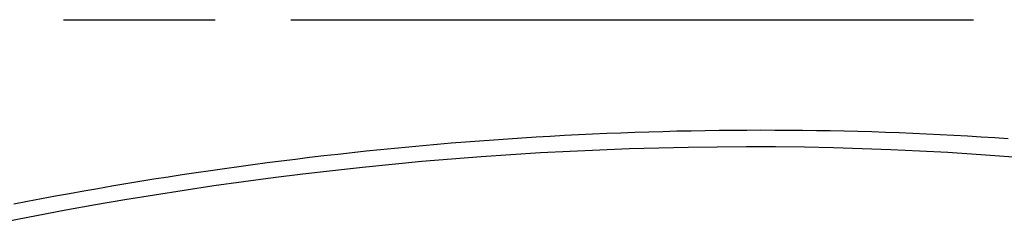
# Model space of a CAD drawing. Header units: millimetres. Extents: x 0 to 210, y 0 to 297.
# Tile 34 of 40: x 77.04 to 89.61, y 255.33 to 257.9. Entities that reach past the tile are written whole.
import ezdxf

# ---------------------------------------------------------------- set-up
doc = ezdxf.new("R2010")
doc.units = ezdxf.units.MM
doc.header["$LTSCALE"] = 19.36
doc.linetypes.add('PHANTOM', pattern=[0.8, 0.45, -0.05, 0.1, -0.05, 0.1, -0.05])
doc.layers.get('0').update_dxf_attribs({"linetype": 'CONTINUOUS'})
doc.layers.add('DEFAULT_3', color=7, linetype='PHANTOM')

msp = doc.modelspace()

# ---------------------------------------------------------------- linework, layer by layer
at = {"color": 7, "linetype": 'CONTINUOUS'}
msp.add_lwpolyline([(89.655623, 256.377509), (89.482922, 256.389302), (89.309858, 256.400414), (89.13646, 256.410843), (88.96272, 256.420592), (88.788633, 256.42966), (88.614215, 256.438047), (88.439475, 256.445754), (88.264428, 256.45278), (88.089096, 256.459124), (87.913466, 256.464788), (87.737525, 256.469773), (87.5613, 256.474078), (87.384813, 256.477703), (87.208067, 256.480648), (87.031074, 256.482913), (86.853831, 256.4845), (86.676328, 256.485408), (86.498592, 256.485638), (86.320648, 256.485189), (86.142491, 256.484063), (85.964124, 256.482259), (85.785556, 256.479778), (85.606789, 256.476621), (85.427841, 256.472787), (85.24873, 256.468278), (85.069453, 256.463094), (84.890007, 256.457235), (84.710408, 256.450701), (84.53067, 256.443494), (84.350801, 256.435614), (84.170816, 256.427062), (83.990712, 256.417838), (83.810484, 256.407942), (83.630153, 256.397376), (83.449738, 256.38614), (83.269241, 256.374234), (83.08867, 256.361661), (82.908029, 256.34842), (82.727322, 256.334511), (82.546564, 256.319936), (82.365768, 256.304696), (82.184938, 256.288792), (82.00408, 256.272223), (81.823201, 256.254992), (81.642312, 256.237099), (81.461421, 256.218544), (81.28054, 256.199331), (81.099675, 256.179458), (80.918828, 256.158926), (80.738012, 256.137737), (80.557237, 256.115893), (80.37651, 256.093393), (80.19584, 256.07024), (80.015235, 256.046433), (79.8347, 256.021975), (79.654247, 255.996866), (79.473882, 255.971108), (79.293616, 255.944701), (79.113455, 255.917648), (78.933408, 255.889949), (78.753484, 255.861605), (78.57369, 255.832618), (78.394033, 255.802989), (78.214522, 255.772719), (78.03517, 255.74181), (77.855981, 255.710263), (77.676963, 255.678079), (77.498123, 255.645261), (77.319467, 255.611807), (77.141009, 255.577721), (76.962762, 255.543006)], dxfattribs=at)
at = {"color": 9, "linetype": 'CONTINUOUS'}
msp.add_lwpolyline([(76.881043, 255.326514), (77.254954, 255.400007), (77.629836, 255.470648), (78.005603, 255.53842), (78.382165, 255.603308), (78.759435, 255.665298), (79.137325, 255.724372), (79.515747, 255.78052), (79.894616, 255.833726), (80.273836, 255.883979), (80.653323, 255.931266), (81.032965, 255.975574), (81.41264, 256.01689), (81.792297, 256.055207), (82.171879, 256.090521), (82.551283, 256.122822), (82.930421, 256.1521), (83.309196, 256.178349), (83.687513, 256.201562), (84.06528, 256.221734), (84.442399, 256.238858), (84.818784, 256.252931), (85.194345, 256.26395), (85.568995, 256.271913), (85.942644, 256.276817), (86.315203, 256.278662), (86.686582, 256.277446), (87.056692, 256.273171), (87.425443, 256.265837), (87.792752, 256.255448), (88.158534, 256.242003), (88.522708, 256.225508), (88.885188, 256.205965), (89.245892, 256.183379), (89.604697, 256.157757), (89.961643, 256.129097)], dxfattribs=at)
at = {"layer": 'DEFAULT_3', "color": 7, "linetype": 'PHANTOM'}
msp.add_line((49.524852, 257.895098), (149.524852, 257.895098), dxfattribs=at)

doc.saveas('drawing.dxf')
